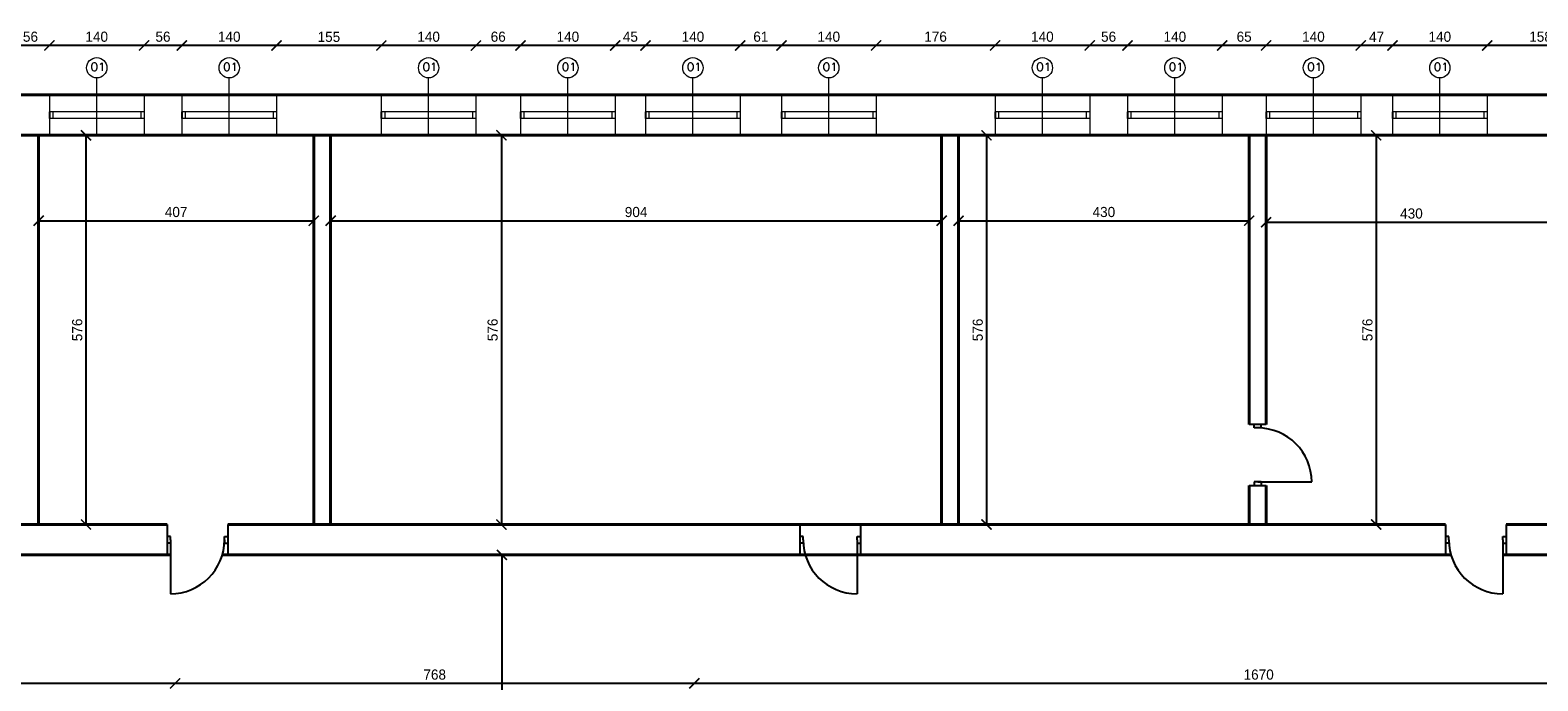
# Model space of a CAD drawing. Header units: millimetres. Extents: x 107252 to 132489, y 44218 to 60710.
# Tile 20 of 72: x 111584 to 113814, y 54998 to 55961. Entities that reach past the tile are written whole.
import ezdxf

# ---------------------------------------------------------------- set-up
doc = ezdxf.new("R2010")
doc.units = ezdxf.units.MM
for name, color, linetype, lineweight in [('cienka', 3, 'Continuous', 18), ('gruba', 1, 'Continuous', 40), ('wymiary', 252, 'Continuous', 15), ('średnia', 2, 'Continuous', 25)]:
    doc.layers.add(name, color=color, linetype=linetype, lineweight=lineweight)
doc.styles.add('ROMANS1', font='romans.shx', dxfattribs={"height": 15})
doc.styles.get("Standard").update_dxf_attribs({"font": 'GOTHIC.TTF'})
doc.dimstyles.new('secemin', dxfattribs={"dimtxt": 15, "dimasz": 15, "dimexe": 1.25, "dimexo": 0.625, "dimgap": 5, "dimtad": 1, "dimdec": 0, "dimtxsty": 'Standard', "dimblk": 'ARCHTICK', "dimcen": 0, "dimse1": 1, "dimse2": 1, "dimclrt": 256, "dimadec": 0, "dimazin": 0, "dimtfac": 1, "dimtdec": 0, "dimtmove": 0, "dimatfit": 3, "dimfxl": 1, "dimtfillclr": 250, "dimarcsym": 1})

# ---------------------------------------------------------------- blocks, each defined once
blk = doc.blocks.new('_ArchTick')
at = {"color": 0, "linetype": 'ByBlock', "const_width": 0.15}
blk.add_lwpolyline([(-0.5, -0.5), (0.5, 0.5)], dxfattribs=at)
blk = doc.blocks.new('*D171')
at = {"layer": 'Defpoints', "color": 0, "transparency": 16777216}
for p in [(112003.1, 55678.9), (111596.1, 55671.5), (112003.1, 55671.5)]:
    blk.add_point(p, dxfattribs=at)
at = {"layer": 'wymiary', "color": 0, "lineweight": -2, "transparency": 16777216}
blk.add_line((111596.1, 55678.9), (112003.1, 55678.9), dxfattribs=at)
at = {"layer": 'wymiary', "color": 0, "lineweight": -2, "transparency": 16777216, "xscale": 15, "yscale": 15, "zscale": 15, "rotation": 180}
blk.add_blockref('_ArchTick', (111596.1, 55678.9), dxfattribs=at)
at = {"layer": 'wymiary', "color": 0, "lineweight": -2, "transparency": 16777216, "xscale": 15, "yscale": 15, "zscale": 15}
blk.add_blockref('_ArchTick', (112003.1, 55678.9), dxfattribs=at)
at = {"layer": 'wymiary', "transparency": 16777216, "insert": (111799.6, 55691.7), "char_height": 15, "attachment_point": 5}
blk.add_mtext('407', dxfattribs=at)
blk = doc.blocks.new('*D172')
at = {"layer": 'Defpoints', "color": 0, "transparency": 16777216}
for p in [(112028.1, 55678.9), (112932.1, 55678.9), (112932.1, 55678.9)]:
    blk.add_point(p, dxfattribs=at)
at = {"layer": 'wymiary', "color": 0, "lineweight": -2, "transparency": 16777216}
blk.add_line((112028.1, 55678.9), (112932.1, 55678.9), dxfattribs=at)
at = {"layer": 'wymiary', "color": 0, "lineweight": -2, "transparency": 16777216, "xscale": 15, "yscale": 15, "zscale": 15, "rotation": 180}
blk.add_blockref('_ArchTick', (112028.1, 55678.9), dxfattribs=at)
at = {"layer": 'wymiary', "color": 0, "lineweight": -2, "transparency": 16777216, "xscale": 15, "yscale": 15, "zscale": 15}
blk.add_blockref('_ArchTick', (112932.1, 55678.9), dxfattribs=at)
at = {"layer": 'wymiary', "transparency": 16777216, "insert": (112480.1, 55691.7), "char_height": 15, "attachment_point": 5}
blk.add_mtext('904', dxfattribs=at)
blk = doc.blocks.new('*D173')
at = {"layer": 'Defpoints', "color": 0, "transparency": 16777216}
for p in [(112957.1, 55678.9), (113387.1, 55678.9), (113387.1, 55678.9)]:
    blk.add_point(p, dxfattribs=at)
at = {"layer": 'wymiary', "color": 0, "lineweight": -2, "transparency": 16777216}
blk.add_line((112957.1, 55678.9), (113387.1, 55678.9), dxfattribs=at)
at = {"layer": 'wymiary', "color": 0, "lineweight": -2, "transparency": 16777216, "xscale": 15, "yscale": 15, "zscale": 15, "rotation": 180}
blk.add_blockref('_ArchTick', (112957.1, 55678.9), dxfattribs=at)
at = {"layer": 'wymiary', "color": 0, "lineweight": -2, "transparency": 16777216, "xscale": 15, "yscale": 15, "zscale": 15}
blk.add_blockref('_ArchTick', (113387.1, 55678.9), dxfattribs=at)
at = {"layer": 'wymiary', "transparency": 16777216, "insert": (113172.1, 55691.7), "char_height": 15, "attachment_point": 5}
blk.add_mtext('430', dxfattribs=at)
blk = doc.blocks.new('*D174')
at = {"layer": 'Defpoints', "color": 0, "transparency": 16777216}
for p in [(113412.1, 55678.9), (113842.1, 55678.9), (113842.1, 55676.6)]:
    blk.add_point(p, dxfattribs=at)
at = {"layer": 'wymiary', "color": 0, "lineweight": -2, "transparency": 16777216}
blk.add_line((113412.1, 55676.6), (113842.1, 55676.6), dxfattribs=at)
at = {"layer": 'wymiary', "color": 0, "lineweight": -2, "transparency": 16777216, "xscale": 15, "yscale": 15, "zscale": 15, "rotation": 180}
blk.add_blockref('_ArchTick', (113412.1, 55676.6), dxfattribs=at)
at = {"layer": 'wymiary', "color": 0, "lineweight": -2, "transparency": 16777216, "xscale": 15, "yscale": 15, "zscale": 15}
blk.add_blockref('_ArchTick', (113842.1, 55676.6), dxfattribs=at)
at = {"layer": 'wymiary', "transparency": 16777216, "insert": (113627.1, 55689.5), "char_height": 15, "attachment_point": 5}
blk.add_mtext('430', dxfattribs=at)
blk = doc.blocks.new('*D179')
at = {"layer": 'Defpoints', "color": 0, "transparency": 16777216}
for p in [(111659.7, 55805.3), (111659.7, 55229.3), (111666.2, 55229.3)]:
    blk.add_point(p, dxfattribs=at)
at = {"layer": 'wymiary', "color": 0, "lineweight": -2, "transparency": 16777216}
blk.add_line((111666.2, 55805.3), (111666.2, 55229.3), dxfattribs=at)
at = {"layer": 'wymiary', "color": 0, "lineweight": -2, "transparency": 16777216, "xscale": 15, "yscale": 15, "zscale": 15}
for p, rotation in [((111666.2, 55805.3), 90), ((111666.2, 55229.3), 270)]:
    blk.add_blockref('_ArchTick', p, dxfattribs=dict(at, rotation=rotation))
at = {"layer": 'wymiary', "transparency": 16777216, "insert": (111653.3, 55517.3), "char_height": 15, "attachment_point": 5, "rotation": 90}
blk.add_mtext('576', dxfattribs=at)
blk = doc.blocks.new('*D180')
at = {"layer": 'Defpoints', "color": 0, "transparency": 16777216}
for p in [(112274.3, 55805.3), (112274.3, 55229.3), (112280.8, 55229.3)]:
    blk.add_point(p, dxfattribs=at)
at = {"layer": 'wymiary', "color": 0, "lineweight": -2, "transparency": 16777216}
blk.add_line((112280.8, 55805.3), (112280.8, 55229.3), dxfattribs=at)
at = {"layer": 'wymiary', "color": 0, "lineweight": -2, "transparency": 16777216, "xscale": 15, "yscale": 15, "zscale": 15}
for p, rotation in [((112280.8, 55805.3), 90), ((112280.8, 55229.3), 270)]:
    blk.add_blockref('_ArchTick', p, dxfattribs=dict(at, rotation=rotation))
at = {"layer": 'wymiary', "transparency": 16777216, "insert": (112267.9, 55517.3), "char_height": 15, "attachment_point": 5, "rotation": 90}
blk.add_mtext('576', dxfattribs=at)
blk = doc.blocks.new('*D181')
at = {"layer": 'Defpoints', "color": 0, "transparency": 16777216}
for p in [(112992, 55805.3), (112992, 55229.3), (112998.5, 55229.3)]:
    blk.add_point(p, dxfattribs=at)
at = {"layer": 'wymiary', "color": 0, "lineweight": -2, "transparency": 16777216}
blk.add_line((112998.5, 55805.3), (112998.5, 55229.3), dxfattribs=at)
at = {"layer": 'wymiary', "color": 0, "lineweight": -2, "transparency": 16777216, "xscale": 15, "yscale": 15, "zscale": 15}
for p, rotation in [((112998.5, 55805.3), 90), ((112998.5, 55229.3), 270)]:
    blk.add_blockref('_ArchTick', p, dxfattribs=dict(at, rotation=rotation))
at = {"layer": 'wymiary', "transparency": 16777216, "insert": (112985.6, 55517.3), "char_height": 15, "attachment_point": 5, "rotation": 90}
blk.add_mtext('576', dxfattribs=at)
blk = doc.blocks.new('*D182')
at = {"layer": 'Defpoints', "color": 0, "transparency": 16777216}
for p in [(113568.5, 55805.3), (113568.5, 55229.3), (113575, 55229.3)]:
    blk.add_point(p, dxfattribs=at)
at = {"layer": 'wymiary', "color": 0, "lineweight": -2, "transparency": 16777216}
blk.add_line((113575, 55805.3), (113575, 55229.3), dxfattribs=at)
at = {"layer": 'wymiary', "color": 0, "lineweight": -2, "transparency": 16777216, "xscale": 15, "yscale": 15, "zscale": 15}
for p, rotation in [((113575, 55805.3), 90), ((113575, 55229.3), 270)]:
    blk.add_blockref('_ArchTick', p, dxfattribs=dict(at, rotation=rotation))
at = {"layer": 'wymiary', "transparency": 16777216, "insert": (113562.1, 55517.3), "char_height": 15, "attachment_point": 5, "rotation": 90}
blk.add_mtext('576', dxfattribs=at)
blk = doc.blocks.new('*D184')
at = {"layer": 'Defpoints', "color": 0, "transparency": 16777216}
for p in [(112566.1, 54994.3), (114236.1, 54974.9), (112566.1, 54929.3)]:
    blk.add_point(p, dxfattribs=at)
at = {"layer": 'wymiary', "color": 0, "lineweight": -2, "transparency": 16777216}
blk.add_line((114236.1, 54994.3), (112566.1, 54994.3), dxfattribs=at)
at = {"layer": 'wymiary', "color": 0, "lineweight": -2, "transparency": 16777216, "xscale": 15, "yscale": 15, "zscale": 15, "rotation": 180}
blk.add_blockref('_ArchTick', (112566.1, 54994.3), dxfattribs=at)
at = {"layer": 'wymiary', "color": 0, "lineweight": -2, "transparency": 16777216, "xscale": 15, "yscale": 15, "zscale": 15}
blk.add_blockref('_ArchTick', (114236.1, 54994.3), dxfattribs=at)
at = {"layer": 'wymiary', "transparency": 16777216, "insert": (113401.1, 55007.2), "char_height": 15, "attachment_point": 5}
blk.add_mtext('1670', dxfattribs=at)
blk = doc.blocks.new('*D185')
at = {"layer": 'Defpoints', "color": 0, "transparency": 16777216}
for p in [(111798.1, 54994.3), (111798.1, 54930.3), (112566.1, 54929.3)]:
    blk.add_point(p, dxfattribs=at)
at = {"layer": 'wymiary', "color": 0, "lineweight": -2, "transparency": 16777216}
blk.add_line((112566.1, 54994.3), (111798.1, 54994.3), dxfattribs=at)
at = {"layer": 'wymiary', "color": 0, "lineweight": -2, "transparency": 16777216, "xscale": 15, "yscale": 15, "zscale": 15, "rotation": 180}
blk.add_blockref('_ArchTick', (111798.1, 54994.3), dxfattribs=at)
at = {"layer": 'wymiary', "color": 0, "lineweight": -2, "transparency": 16777216, "xscale": 15, "yscale": 15, "zscale": 15}
blk.add_blockref('_ArchTick', (112566.1, 54994.3), dxfattribs=at)
at = {"layer": 'wymiary', "transparency": 16777216, "insert": (112182.1, 55007.2), "char_height": 15, "attachment_point": 5}
blk.add_mtext('768', dxfattribs=at)
blk = doc.blocks.new('*D186')
at = {"layer": 'Defpoints', "color": 0, "transparency": 16777216}
for p in [(110718.1, 54994.3), (110718.1, 54994.3), (111798.1, 54930.3)]:
    blk.add_point(p, dxfattribs=at)
at = {"layer": 'wymiary', "color": 0, "lineweight": -2, "transparency": 16777216}
blk.add_line((111798.1, 54994.3), (110718.1, 54994.3), dxfattribs=at)
at = {"layer": 'wymiary', "color": 0, "lineweight": -2, "transparency": 16777216, "xscale": 15, "yscale": 15, "zscale": 15, "rotation": 180}
blk.add_blockref('_ArchTick', (110718.1, 54994.3), dxfattribs=at)
at = {"layer": 'wymiary', "color": 0, "lineweight": -2, "transparency": 16777216, "xscale": 15, "yscale": 15, "zscale": 15}
blk.add_blockref('_ArchTick', (111798.1, 54994.3), dxfattribs=at)
at = {"layer": 'wymiary', "transparency": 16777216, "insert": (111258.1, 55007.2), "char_height": 15, "attachment_point": 5}
blk.add_mtext('1080', dxfattribs=at)
blk = doc.blocks.new('*D189')
at = {"layer": 'Defpoints', "color": 0, "transparency": 16777216}
for p in [(112281.5, 55184.3), (112281.5, 54770.3), (112281.5, 54770.3)]:
    blk.add_point(p, dxfattribs=at)
at = {"layer": 'wymiary', "color": 0, "lineweight": -2, "transparency": 16777216}
blk.add_line((112281.5, 55184.3), (112281.5, 54770.3), dxfattribs=at)
at = {"layer": 'wymiary', "color": 0, "lineweight": -2, "transparency": 16777216, "xscale": 15, "yscale": 15, "zscale": 15}
for p, rotation in [((112281.5, 55184.3), 90), ((112281.5, 54770.3), 270)]:
    blk.add_blockref('_ArchTick', p, dxfattribs=dict(at, rotation=rotation))
at = {"layer": 'wymiary', "transparency": 16777216, "insert": (112268.8, 54953.6), "char_height": 15, "attachment_point": 5, "rotation": 90}
blk.add_mtext('414', dxfattribs=at)
blk = doc.blocks.new('*D269')
at = {"layer": 'Defpoints', "color": 0, "transparency": 16777216}
for p in [(113739.1, 55938.2), (113739.1, 55865.3), (113897.1, 55865.3)]:
    blk.add_point(p, dxfattribs=at)
at = {"layer": 'wymiary', "color": 0, "lineweight": -2, "transparency": 16777216}
blk.add_line((113897.1, 55938.2), (113739.1, 55938.2), dxfattribs=at)
at = {"layer": 'wymiary', "color": 0, "lineweight": -2, "transparency": 16777216, "xscale": 15, "yscale": 15, "zscale": 15, "rotation": 180}
blk.add_blockref('_ArchTick', (113739.1, 55938.2), dxfattribs=at)
at = {"layer": 'wymiary', "color": 0, "lineweight": -2, "transparency": 16777216, "xscale": 15, "yscale": 15, "zscale": 15}
blk.add_blockref('_ArchTick', (113897.1, 55938.2), dxfattribs=at)
at = {"layer": 'wymiary', "transparency": 16777216, "insert": (113818.1, 55951.1), "char_height": 15, "attachment_point": 5}
blk.add_mtext('158', dxfattribs=at)
blk = doc.blocks.new('*D270')
at = {"layer": 'Defpoints', "color": 0, "transparency": 16777216}
for p in [(113599.1, 55938.2), (113599.1, 55865.3), (113739.1, 55865.3)]:
    blk.add_point(p, dxfattribs=at)
at = {"layer": 'wymiary', "color": 0, "lineweight": -2, "transparency": 16777216}
blk.add_line((113739.1, 55938.2), (113599.1, 55938.2), dxfattribs=at)
at = {"layer": 'wymiary', "color": 0, "lineweight": -2, "transparency": 16777216, "xscale": 15, "yscale": 15, "zscale": 15, "rotation": 180}
blk.add_blockref('_ArchTick', (113599.1, 55938.2), dxfattribs=at)
at = {"layer": 'wymiary', "color": 0, "lineweight": -2, "transparency": 16777216, "xscale": 15, "yscale": 15, "zscale": 15}
blk.add_blockref('_ArchTick', (113739.1, 55938.2), dxfattribs=at)
at = {"layer": 'wymiary', "transparency": 16777216, "insert": (113669.1, 55951.1), "char_height": 15, "attachment_point": 5}
blk.add_mtext('140', dxfattribs=at)
blk = doc.blocks.new('*D271')
at = {"layer": 'Defpoints', "color": 0, "transparency": 16777216}
for p in [(113552.1, 55938.2), (113552.1, 55865.3), (113599.1, 55865.3)]:
    blk.add_point(p, dxfattribs=at)
at = {"layer": 'wymiary', "color": 0, "lineweight": -2, "transparency": 16777216}
blk.add_line((113599.1, 55938.2), (113552.1, 55938.2), dxfattribs=at)
at = {"layer": 'wymiary', "color": 0, "lineweight": -2, "transparency": 16777216, "xscale": 15, "yscale": 15, "zscale": 15, "rotation": 180}
blk.add_blockref('_ArchTick', (113552.1, 55938.2), dxfattribs=at)
at = {"layer": 'wymiary', "color": 0, "lineweight": -2, "transparency": 16777216, "xscale": 15, "yscale": 15, "zscale": 15}
blk.add_blockref('_ArchTick', (113599.1, 55938.2), dxfattribs=at)
at = {"layer": 'wymiary', "transparency": 16777216, "insert": (113575.6, 55951.1), "char_height": 15, "attachment_point": 5}
blk.add_mtext('47', dxfattribs=at)
blk = doc.blocks.new('*D272')
at = {"layer": 'Defpoints', "color": 0, "transparency": 16777216}
for p in [(113412.1, 55938.2), (113412.1, 55865.3), (113552.1, 55865.3)]:
    blk.add_point(p, dxfattribs=at)
at = {"layer": 'wymiary', "color": 0, "lineweight": -2, "transparency": 16777216}
blk.add_line((113552.1, 55938.2), (113412.1, 55938.2), dxfattribs=at)
at = {"layer": 'wymiary', "color": 0, "lineweight": -2, "transparency": 16777216, "xscale": 15, "yscale": 15, "zscale": 15, "rotation": 180}
blk.add_blockref('_ArchTick', (113412.1, 55938.2), dxfattribs=at)
at = {"layer": 'wymiary', "color": 0, "lineweight": -2, "transparency": 16777216, "xscale": 15, "yscale": 15, "zscale": 15}
blk.add_blockref('_ArchTick', (113552.1, 55938.2), dxfattribs=at)
at = {"layer": 'wymiary', "transparency": 16777216, "insert": (113482.1, 55951.1), "char_height": 15, "attachment_point": 5}
blk.add_mtext('140', dxfattribs=at)
blk = doc.blocks.new('*D273')
at = {"layer": 'Defpoints', "color": 0, "transparency": 16777216}
for p in [(113347.1, 55938.2), (113347.1, 55865.3), (113412.1, 55865.3)]:
    blk.add_point(p, dxfattribs=at)
at = {"layer": 'wymiary', "color": 0, "lineweight": -2, "transparency": 16777216}
blk.add_line((113412.1, 55938.2), (113347.1, 55938.2), dxfattribs=at)
at = {"layer": 'wymiary', "color": 0, "lineweight": -2, "transparency": 16777216, "xscale": 15, "yscale": 15, "zscale": 15, "rotation": 180}
blk.add_blockref('_ArchTick', (113347.1, 55938.2), dxfattribs=at)
at = {"layer": 'wymiary', "color": 0, "lineweight": -2, "transparency": 16777216, "xscale": 15, "yscale": 15, "zscale": 15}
blk.add_blockref('_ArchTick', (113412.1, 55938.2), dxfattribs=at)
at = {"layer": 'wymiary', "transparency": 16777216, "insert": (113379.6, 55951.1), "char_height": 15, "attachment_point": 5}
blk.add_mtext('65', dxfattribs=at)
blk = doc.blocks.new('*D274')
at = {"layer": 'Defpoints', "color": 0, "transparency": 16777216}
for p in [(113207.1, 55938.2), (113207.1, 55865.3), (113347.1, 55865.3)]:
    blk.add_point(p, dxfattribs=at)
at = {"layer": 'wymiary', "color": 0, "lineweight": -2, "transparency": 16777216}
blk.add_line((113347.1, 55938.2), (113207.1, 55938.2), dxfattribs=at)
at = {"layer": 'wymiary', "color": 0, "lineweight": -2, "transparency": 16777216, "xscale": 15, "yscale": 15, "zscale": 15, "rotation": 180}
blk.add_blockref('_ArchTick', (113207.1, 55938.2), dxfattribs=at)
at = {"layer": 'wymiary', "color": 0, "lineweight": -2, "transparency": 16777216, "xscale": 15, "yscale": 15, "zscale": 15}
blk.add_blockref('_ArchTick', (113347.1, 55938.2), dxfattribs=at)
at = {"layer": 'wymiary', "transparency": 16777216, "insert": (113277.1, 55951.1), "char_height": 15, "attachment_point": 5}
blk.add_mtext('140', dxfattribs=at)
blk = doc.blocks.new('*D275')
at = {"layer": 'Defpoints', "color": 0, "transparency": 16777216}
for p in [(113151.1, 55938.2), (113151.1, 55865.3), (113207.1, 55865.3)]:
    blk.add_point(p, dxfattribs=at)
at = {"layer": 'wymiary', "color": 0, "lineweight": -2, "transparency": 16777216}
blk.add_line((113207.1, 55938.2), (113151.1, 55938.2), dxfattribs=at)
at = {"layer": 'wymiary', "color": 0, "lineweight": -2, "transparency": 16777216, "xscale": 15, "yscale": 15, "zscale": 15, "rotation": 180}
blk.add_blockref('_ArchTick', (113151.1, 55938.2), dxfattribs=at)
at = {"layer": 'wymiary', "color": 0, "lineweight": -2, "transparency": 16777216, "xscale": 15, "yscale": 15, "zscale": 15}
blk.add_blockref('_ArchTick', (113207.1, 55938.2), dxfattribs=at)
at = {"layer": 'wymiary', "transparency": 16777216, "insert": (113179.1, 55951.1), "char_height": 15, "attachment_point": 5}
blk.add_mtext('56', dxfattribs=at)
blk = doc.blocks.new('*D276')
at = {"layer": 'Defpoints', "color": 0, "transparency": 16777216}
for p in [(113011.1, 55938.2), (113011.1, 55865.3), (113151.1, 55865.3)]:
    blk.add_point(p, dxfattribs=at)
at = {"layer": 'wymiary', "color": 0, "lineweight": -2, "transparency": 16777216}
blk.add_line((113151.1, 55938.2), (113011.1, 55938.2), dxfattribs=at)
at = {"layer": 'wymiary', "color": 0, "lineweight": -2, "transparency": 16777216, "xscale": 15, "yscale": 15, "zscale": 15, "rotation": 180}
blk.add_blockref('_ArchTick', (113011.1, 55938.2), dxfattribs=at)
at = {"layer": 'wymiary', "color": 0, "lineweight": -2, "transparency": 16777216, "xscale": 15, "yscale": 15, "zscale": 15}
blk.add_blockref('_ArchTick', (113151.1, 55938.2), dxfattribs=at)
at = {"layer": 'wymiary', "transparency": 16777216, "insert": (113081.1, 55951.1), "char_height": 15, "attachment_point": 5}
blk.add_mtext('140', dxfattribs=at)
blk = doc.blocks.new('*D277')
at = {"layer": 'Defpoints', "color": 0, "transparency": 16777216}
for p in [(112835.1, 55938.2), (112835.1, 55865.3), (113011.1, 55865.3)]:
    blk.add_point(p, dxfattribs=at)
at = {"layer": 'wymiary', "color": 0, "lineweight": -2, "transparency": 16777216}
blk.add_line((113011.1, 55938.2), (112835.1, 55938.2), dxfattribs=at)
at = {"layer": 'wymiary', "color": 0, "lineweight": -2, "transparency": 16777216, "xscale": 15, "yscale": 15, "zscale": 15, "rotation": 180}
blk.add_blockref('_ArchTick', (112835.1, 55938.2), dxfattribs=at)
at = {"layer": 'wymiary', "color": 0, "lineweight": -2, "transparency": 16777216, "xscale": 15, "yscale": 15, "zscale": 15}
blk.add_blockref('_ArchTick', (113011.1, 55938.2), dxfattribs=at)
at = {"layer": 'wymiary', "transparency": 16777216, "insert": (112923.1, 55951.1), "char_height": 15, "attachment_point": 5}
blk.add_mtext('176', dxfattribs=at)
blk = doc.blocks.new('*D278')
at = {"layer": 'Defpoints', "color": 0, "transparency": 16777216}
for p in [(112695.1, 55938.2), (112695.1, 55865.3), (112835.1, 55865.3)]:
    blk.add_point(p, dxfattribs=at)
at = {"layer": 'wymiary', "color": 0, "lineweight": -2, "transparency": 16777216}
blk.add_line((112835.1, 55938.2), (112695.1, 55938.2), dxfattribs=at)
at = {"layer": 'wymiary', "color": 0, "lineweight": -2, "transparency": 16777216, "xscale": 15, "yscale": 15, "zscale": 15, "rotation": 180}
blk.add_blockref('_ArchTick', (112695.1, 55938.2), dxfattribs=at)
at = {"layer": 'wymiary', "color": 0, "lineweight": -2, "transparency": 16777216, "xscale": 15, "yscale": 15, "zscale": 15}
blk.add_blockref('_ArchTick', (112835.1, 55938.2), dxfattribs=at)
at = {"layer": 'wymiary', "transparency": 16777216, "insert": (112765.1, 55951.1), "char_height": 15, "attachment_point": 5}
blk.add_mtext('140', dxfattribs=at)
blk = doc.blocks.new('*D279')
at = {"layer": 'Defpoints', "color": 0, "transparency": 16777216}
for p in [(112634.1, 55938.2), (112634.1, 55865.3), (112695.1, 55865.3)]:
    blk.add_point(p, dxfattribs=at)
at = {"layer": 'wymiary', "color": 0, "lineweight": -2, "transparency": 16777216}
blk.add_line((112695.1, 55938.2), (112634.1, 55938.2), dxfattribs=at)
at = {"layer": 'wymiary', "color": 0, "lineweight": -2, "transparency": 16777216, "xscale": 15, "yscale": 15, "zscale": 15, "rotation": 180}
blk.add_blockref('_ArchTick', (112634.1, 55938.2), dxfattribs=at)
at = {"layer": 'wymiary', "color": 0, "lineweight": -2, "transparency": 16777216, "xscale": 15, "yscale": 15, "zscale": 15}
blk.add_blockref('_ArchTick', (112695.1, 55938.2), dxfattribs=at)
at = {"layer": 'wymiary', "transparency": 16777216, "insert": (112664.6, 55951.1), "char_height": 15, "attachment_point": 5}
blk.add_mtext('61', dxfattribs=at)
blk = doc.blocks.new('*D280')
at = {"layer": 'Defpoints', "color": 0, "transparency": 16777216}
for p in [(112494.1, 55938.2), (112494.1, 55865.3), (112634.1, 55865.3)]:
    blk.add_point(p, dxfattribs=at)
at = {"layer": 'wymiary', "color": 0, "lineweight": -2, "transparency": 16777216}
blk.add_line((112634.1, 55938.2), (112494.1, 55938.2), dxfattribs=at)
at = {"layer": 'wymiary', "color": 0, "lineweight": -2, "transparency": 16777216, "xscale": 15, "yscale": 15, "zscale": 15, "rotation": 180}
blk.add_blockref('_ArchTick', (112494.1, 55938.2), dxfattribs=at)
at = {"layer": 'wymiary', "color": 0, "lineweight": -2, "transparency": 16777216, "xscale": 15, "yscale": 15, "zscale": 15}
blk.add_blockref('_ArchTick', (112634.1, 55938.2), dxfattribs=at)
at = {"layer": 'wymiary', "transparency": 16777216, "insert": (112564.1, 55951.1), "char_height": 15, "attachment_point": 5}
blk.add_mtext('140', dxfattribs=at)
blk = doc.blocks.new('*D281')
at = {"layer": 'Defpoints', "color": 0, "transparency": 16777216}
for p in [(112449.1, 55938.2), (112449.1, 55865.3), (112494.1, 55865.3)]:
    blk.add_point(p, dxfattribs=at)
at = {"layer": 'wymiary', "color": 0, "lineweight": -2, "transparency": 16777216}
blk.add_line((112494.1, 55938.2), (112449.1, 55938.2), dxfattribs=at)
at = {"layer": 'wymiary', "color": 0, "lineweight": -2, "transparency": 16777216, "xscale": 15, "yscale": 15, "zscale": 15, "rotation": 180}
blk.add_blockref('_ArchTick', (112449.1, 55938.2), dxfattribs=at)
at = {"layer": 'wymiary', "color": 0, "lineweight": -2, "transparency": 16777216, "xscale": 15, "yscale": 15, "zscale": 15}
blk.add_blockref('_ArchTick', (112494.1, 55938.2), dxfattribs=at)
at = {"layer": 'wymiary', "transparency": 16777216, "insert": (112471.6, 55951.1), "char_height": 15, "attachment_point": 5}
blk.add_mtext('45', dxfattribs=at)
blk = doc.blocks.new('*D282')
at = {"layer": 'Defpoints', "color": 0, "transparency": 16777216}
for p in [(112309.1, 55938.2), (112309.1, 55865.3), (112449.1, 55865.3)]:
    blk.add_point(p, dxfattribs=at)
at = {"layer": 'wymiary', "color": 0, "lineweight": -2, "transparency": 16777216}
blk.add_line((112449.1, 55938.2), (112309.1, 55938.2), dxfattribs=at)
at = {"layer": 'wymiary', "color": 0, "lineweight": -2, "transparency": 16777216, "xscale": 15, "yscale": 15, "zscale": 15, "rotation": 180}
blk.add_blockref('_ArchTick', (112309.1, 55938.2), dxfattribs=at)
at = {"layer": 'wymiary', "color": 0, "lineweight": -2, "transparency": 16777216, "xscale": 15, "yscale": 15, "zscale": 15}
blk.add_blockref('_ArchTick', (112449.1, 55938.2), dxfattribs=at)
at = {"layer": 'wymiary', "transparency": 16777216, "insert": (112379.1, 55951.1), "char_height": 15, "attachment_point": 5}
blk.add_mtext('140', dxfattribs=at)
blk = doc.blocks.new('*D283')
at = {"layer": 'Defpoints', "color": 0, "transparency": 16777216}
for p in [(112243.1, 55938.2), (112243.1, 55865.3), (112309.1, 55865.3)]:
    blk.add_point(p, dxfattribs=at)
at = {"layer": 'wymiary', "color": 0, "lineweight": -2, "transparency": 16777216}
blk.add_line((112309.1, 55938.2), (112243.1, 55938.2), dxfattribs=at)
at = {"layer": 'wymiary', "color": 0, "lineweight": -2, "transparency": 16777216, "xscale": 15, "yscale": 15, "zscale": 15, "rotation": 180}
blk.add_blockref('_ArchTick', (112243.1, 55938.2), dxfattribs=at)
at = {"layer": 'wymiary', "color": 0, "lineweight": -2, "transparency": 16777216, "xscale": 15, "yscale": 15, "zscale": 15}
blk.add_blockref('_ArchTick', (112309.1, 55938.2), dxfattribs=at)
at = {"layer": 'wymiary', "transparency": 16777216, "insert": (112276.1, 55951.1), "char_height": 15, "attachment_point": 5}
blk.add_mtext('66', dxfattribs=at)
blk = doc.blocks.new('*D284')
at = {"layer": 'Defpoints', "color": 0, "transparency": 16777216}
for p in [(112103.1, 55938.2), (112103.1, 55865.3), (112243.1, 55865.3)]:
    blk.add_point(p, dxfattribs=at)
at = {"layer": 'wymiary', "color": 0, "lineweight": -2, "transparency": 16777216}
blk.add_line((112243.1, 55938.2), (112103.1, 55938.2), dxfattribs=at)
at = {"layer": 'wymiary', "color": 0, "lineweight": -2, "transparency": 16777216, "xscale": 15, "yscale": 15, "zscale": 15, "rotation": 180}
blk.add_blockref('_ArchTick', (112103.1, 55938.2), dxfattribs=at)
at = {"layer": 'wymiary', "color": 0, "lineweight": -2, "transparency": 16777216, "xscale": 15, "yscale": 15, "zscale": 15}
blk.add_blockref('_ArchTick', (112243.1, 55938.2), dxfattribs=at)
at = {"layer": 'wymiary', "transparency": 16777216, "insert": (112173.1, 55951.1), "char_height": 15, "attachment_point": 5}
blk.add_mtext('140', dxfattribs=at)
blk = doc.blocks.new('*D285')
at = {"layer": 'Defpoints', "color": 0, "transparency": 16777216}
for p in [(111948.1, 55938.2), (111948.1, 55865.3), (112103.1, 55865.3)]:
    blk.add_point(p, dxfattribs=at)
at = {"layer": 'wymiary', "color": 0, "lineweight": -2, "transparency": 16777216}
blk.add_line((112103.1, 55938.2), (111948.1, 55938.2), dxfattribs=at)
at = {"layer": 'wymiary', "color": 0, "lineweight": -2, "transparency": 16777216, "xscale": 15, "yscale": 15, "zscale": 15, "rotation": 180}
blk.add_blockref('_ArchTick', (111948.1, 55938.2), dxfattribs=at)
at = {"layer": 'wymiary', "color": 0, "lineweight": -2, "transparency": 16777216, "xscale": 15, "yscale": 15, "zscale": 15}
blk.add_blockref('_ArchTick', (112103.1, 55938.2), dxfattribs=at)
at = {"layer": 'wymiary', "transparency": 16777216, "insert": (112025.6, 55950.9), "char_height": 15, "attachment_point": 5}
blk.add_mtext('155', dxfattribs=at)
blk = doc.blocks.new('*D286')
at = {"layer": 'Defpoints', "color": 0, "transparency": 16777216}
for p in [(111808.1, 55938.2), (111808.1, 55865.3), (111948.1, 55865.3)]:
    blk.add_point(p, dxfattribs=at)
at = {"layer": 'wymiary', "color": 0, "lineweight": -2, "transparency": 16777216}
blk.add_line((111948.1, 55938.2), (111808.1, 55938.2), dxfattribs=at)
at = {"layer": 'wymiary', "color": 0, "lineweight": -2, "transparency": 16777216, "xscale": 15, "yscale": 15, "zscale": 15, "rotation": 180}
blk.add_blockref('_ArchTick', (111808.1, 55938.2), dxfattribs=at)
at = {"layer": 'wymiary', "color": 0, "lineweight": -2, "transparency": 16777216, "xscale": 15, "yscale": 15, "zscale": 15}
blk.add_blockref('_ArchTick', (111948.1, 55938.2), dxfattribs=at)
at = {"layer": 'wymiary', "transparency": 16777216, "insert": (111878.1, 55951.1), "char_height": 15, "attachment_point": 5}
blk.add_mtext('140', dxfattribs=at)
blk = doc.blocks.new('*D287')
at = {"layer": 'Defpoints', "color": 0, "transparency": 16777216}
for p in [(111752.1, 55938.2), (111752.1, 55865.3), (111808.1, 55865.3)]:
    blk.add_point(p, dxfattribs=at)
at = {"layer": 'wymiary', "color": 0, "lineweight": -2, "transparency": 16777216}
blk.add_line((111808.1, 55938.2), (111752.1, 55938.2), dxfattribs=at)
at = {"layer": 'wymiary', "color": 0, "lineweight": -2, "transparency": 16777216, "xscale": 15, "yscale": 15, "zscale": 15, "rotation": 180}
blk.add_blockref('_ArchTick', (111752.1, 55938.2), dxfattribs=at)
at = {"layer": 'wymiary', "color": 0, "lineweight": -2, "transparency": 16777216, "xscale": 15, "yscale": 15, "zscale": 15}
blk.add_blockref('_ArchTick', (111808.1, 55938.2), dxfattribs=at)
at = {"layer": 'wymiary', "transparency": 16777216, "insert": (111780.1, 55951.1), "char_height": 15, "attachment_point": 5}
blk.add_mtext('56', dxfattribs=at)
blk = doc.blocks.new('*D288')
at = {"layer": 'Defpoints', "color": 0, "transparency": 16777216}
for p in [(111612.1, 55938.2), (111612.1, 55865.3), (111752.1, 55865.3)]:
    blk.add_point(p, dxfattribs=at)
at = {"layer": 'wymiary', "color": 0, "lineweight": -2, "transparency": 16777216}
blk.add_line((111752.1, 55938.2), (111612.1, 55938.2), dxfattribs=at)
at = {"layer": 'wymiary', "color": 0, "lineweight": -2, "transparency": 16777216, "xscale": 15, "yscale": 15, "zscale": 15, "rotation": 180}
blk.add_blockref('_ArchTick', (111612.1, 55938.2), dxfattribs=at)
at = {"layer": 'wymiary', "color": 0, "lineweight": -2, "transparency": 16777216, "xscale": 15, "yscale": 15, "zscale": 15}
blk.add_blockref('_ArchTick', (111752.1, 55938.2), dxfattribs=at)
at = {"layer": 'wymiary', "transparency": 16777216, "insert": (111682.1, 55951.1), "char_height": 15, "attachment_point": 5}
blk.add_mtext('140', dxfattribs=at)
blk = doc.blocks.new('*D289')
at = {"layer": 'Defpoints', "color": 0, "transparency": 16777216}
for p in [(111556.1, 55938.2), (111556.1, 55865.3), (111612.1, 55865.3)]:
    blk.add_point(p, dxfattribs=at)
at = {"layer": 'wymiary', "color": 0, "lineweight": -2, "transparency": 16777216}
blk.add_line((111612.1, 55938.2), (111556.1, 55938.2), dxfattribs=at)
at = {"layer": 'wymiary', "color": 0, "lineweight": -2, "transparency": 16777216, "xscale": 15, "yscale": 15, "zscale": 15, "rotation": 180}
blk.add_blockref('_ArchTick', (111556.1, 55938.2), dxfattribs=at)
at = {"layer": 'wymiary', "color": 0, "lineweight": -2, "transparency": 16777216, "xscale": 15, "yscale": 15, "zscale": 15}
blk.add_blockref('_ArchTick', (111612.1, 55938.2), dxfattribs=at)
at = {"layer": 'wymiary', "transparency": 16777216, "insert": (111584.1, 55951.1), "char_height": 15, "attachment_point": 5}
blk.add_mtext('56', dxfattribs=at)
blk = doc.blocks.new('*D306')
at = {"layer": 'Defpoints', "color": 0, "transparency": 16777216}
for p in [(114800.1, 55865.3), (114956.3, 55865.3), (113201.1, 54869.3)]:
    blk.add_point(p, dxfattribs=at)
at = {"layer": 'wymiary', "color": 0, "lineweight": -2, "transparency": 16777216}
blk.add_line((114956.3, 54869.3), (114956.3, 55865.3), dxfattribs=at)
at = {"layer": 'wymiary', "color": 0, "lineweight": -2, "transparency": 16777216, "xscale": 15, "yscale": 15, "zscale": 15}
for p, rotation in [((114956.3, 55865.3), 90), ((114956.3, 54869.3), 270)]:
    blk.add_blockref('_ArchTick', p, dxfattribs=dict(at, rotation=rotation))
at = {"layer": 'wymiary', "transparency": 16777216, "insert": (114943.4, 55367.3), "char_height": 15, "attachment_point": 5, "rotation": 90}
blk.add_mtext('996', dxfattribs=at)

msp = doc.modelspace()

# ---------------------------------------------------------------- linework, layer by layer
at = {"layer": 'cienka'}
for p, q in [((111682.117, 55805.258), (111682.117, 55890.258)), ((111878.117, 55805.258), (111878.117, 55890.258)), ((112173.117, 55805.258), (112173.117, 55890.258)), ((112379.117, 55805.258), (112379.117, 55890.258)), ((112564.117, 55805.258), (112564.117, 55890.258)), ((112765.117, 55805.258), (112765.117, 55890.258)), ((113081.117, 55805.258), (113081.117, 55890.258)), ((113277.117, 55805.258), (113277.117, 55890.258)), ((113482.117, 55805.258), (113482.117, 55890.258)), ((113669.117, 55805.258), (113669.117, 55890.258)), ((111612.117, 55865.258), (111612.117, 55805.258)), ((111752.117, 55865.258), (111752.117, 55805.258)), ((111808.117, 55865.258), (111808.117, 55805.258)), ((111948.117, 55865.258), (111948.117, 55805.258)), ((112103.117, 55865.258), (112103.117, 55805.258)), ((112243.117, 55865.258), (112243.117, 55805.258)), ((112309.117, 55865.258), (112309.117, 55805.258)), ((112449.117, 55865.258), (112449.117, 55805.258)), ((112494.117, 55865.258), (112494.117, 55805.258)), ((112634.117, 55865.258), (112634.117, 55805.258)), ((112695.117, 55865.258), (112695.117, 55805.258)), ((112835.117, 55865.258), (112835.117, 55805.258)), ((113011.117, 55865.258), (113011.117, 55805.258)), ((113151.117, 55865.258), (113151.117, 55805.258)), ((113207.117, 55865.258), (113207.117, 55805.258)), ((113347.117, 55865.258), (113347.117, 55805.258)), ((113412.117, 55865.258), (113412.117, 55805.258)), ((113552.117, 55865.258), (113552.117, 55805.258)), ((113599.117, 55865.258), (113599.117, 55805.258)), ((113739.117, 55865.258), (113739.117, 55805.258)), ((111752.117, 55840.258), (111612.117, 55840.258)), ((111752.117, 55830.258), (111612.117, 55830.258)), ((111617.117, 55840.258), (111617.117, 55830.258)), ((111747.117, 55840.258), (111747.117, 55830.258)), ((111948.117, 55840.258), (111808.117, 55840.258)), ((111948.117, 55830.258), (111808.117, 55830.258)), ((111813.117, 55840.258), (111813.117, 55830.258)), ((111943.117, 55840.258), (111943.117, 55830.258)), ((112243.117, 55840.258), (112103.117, 55840.258)), ((112243.117, 55830.258), (112103.117, 55830.258)), ((112108.117, 55840.258), (112108.117, 55830.258)), ((112238.117, 55840.258), (112238.117, 55830.258)), ((112449.117, 55840.258), (112309.117, 55840.258)), ((112449.117, 55830.258), (112309.117, 55830.258)), ((112314.117, 55840.258), (112314.117, 55830.258)), ((112444.117, 55840.258), (112444.117, 55830.258)), ((112634.117, 55840.258), (112494.117, 55840.258)), ((112634.117, 55830.258), (112494.117, 55830.258)), ((112499.117, 55840.258), (112499.117, 55830.258)), ((112629.117, 55840.258), (112629.117, 55830.258)), ((112835.117, 55840.258), (112695.117, 55840.258)), ((112835.117, 55830.258), (112695.117, 55830.258)), ((112700.117, 55840.258), (112700.117, 55830.258)), ((112830.117, 55840.258), (112830.117, 55830.258)), ((113151.117, 55840.258), (113011.117, 55840.258)), ((113151.117, 55830.258), (113011.117, 55830.258)), ((113016.117, 55840.258), (113016.117, 55830.258)), ((113146.117, 55840.258), (113146.117, 55830.258)), ((113347.117, 55840.258), (113207.117, 55840.258)), ((113347.117, 55830.258), (113207.117, 55830.258)), ((113212.117, 55840.258), (113212.117, 55830.258)), ((113342.117, 55840.258), (113342.117, 55830.258)), ((113552.117, 55840.258), (113412.117, 55840.258)), ((113552.117, 55830.258), (113412.117, 55830.258)), ((113417.117, 55840.258), (113417.117, 55830.258)), ((113547.117, 55840.258), (113547.117, 55830.258)), ((113739.117, 55840.258), (113599.117, 55840.258)), ((113739.117, 55830.258), (113599.117, 55830.258)), ((113604.117, 55840.258), (113604.117, 55830.258)), ((113734.117, 55840.258), (113734.117, 55830.258))]:
    msp.add_line(p, q, dxfattribs=at)
for centre in [(111682.117, 55905.258), (111878.117, 55905.258), (112173.117, 55905.258), (112379.117, 55905.258), (112564.117, 55905.258), (112765.117, 55905.258), (113081.117, 55905.258), (113277.117, 55905.258), (113482.117, 55905.258), (113669.117, 55905.258)]:
    msp.add_circle(centre, 15, dxfattribs=at)
at = {"layer": 'gruba'}
for p, q in [((110153.117, 55865.258), (114800.117, 55865.258)), ((114251.117, 55805.258), (111351.117, 55805.258)), ((111596.117, 55805.258), (111596.117, 55229.258)), ((112003.117, 55805.258), (112003.117, 55229.258)), ((112028.117, 55805.258), (112028.117, 55229.258)), ((112932.117, 55805.258), (112932.117, 55229.258)), ((112957.117, 55805.258), (112957.117, 55229.258)), ((113387.117, 55805.258), (113387.117, 55377.258)), ((113412.117, 55805.258), (113412.117, 55377.258)), ((113387.117, 55287.258), (113387.117, 55229.258)), ((113412.117, 55287.258), (113412.117, 55229.258)), ((111786.117, 55229.258), (111294.117, 55229.258)), ((113677.339, 55229.258), (111876.117, 55229.258)), ((114001.117, 55229.258), (113767.339, 55229.258)), ((111791.117, 55184.258), (111285.887, 55184.258)), ((113685.569, 55184.258), (111867.887, 55184.258)), ((114001.117, 55184.258), (113762.339, 55184.258))]:
    msp.add_line(p, q, dxfattribs=at)
at = {"layer": 'średnia'}
for p, q in [((111612.117, 55840.258), (111612.117, 55830.258)), ((111808.117, 55840.258), (111808.117, 55830.258)), ((112103.117, 55840.258), (112103.117, 55830.258)), ((112309.117, 55840.258), (112309.117, 55830.258)), ((112494.117, 55840.258), (112494.117, 55830.258)), ((112695.117, 55840.258), (112695.117, 55830.258)), ((113011.117, 55840.258), (113011.117, 55830.258)), ((113207.117, 55840.258), (113207.117, 55830.258)), ((113412.117, 55840.258), (113412.117, 55830.258)), ((113599.117, 55840.258), (113599.117, 55830.258)), ((113412.117, 55377.258), (113387.117, 55377.258)), ((113394.617, 55372.258), (113394.617, 55377.258)), ((113404.617, 55372.258), (113394.617, 55372.258)), ((113404.617, 55372.258), (113404.617, 55377.258)), ((113387.117, 55287.258), (113412.117, 55287.258)), ((113404.617, 55292.258), (113394.617, 55292.258)), ((113394.617, 55292.258), (113394.617, 55287.258)), ((113399.617, 55292.258), (113479.617, 55292.258)), ((113404.617, 55292.258), (113404.617, 55287.258)), ((111786.117, 55229.258), (111786.117, 55184.258)), ((111876.117, 55229.258), (111876.117, 55184.258)), ((112722.117, 55229.258), (112722.117, 55184.258)), ((112812.117, 55229.258), (112812.117, 55184.258)), ((113677.339, 55229.258), (113677.339, 55184.258)), ((113767.339, 55229.258), (113767.339, 55184.258)), ((111791.117, 55211.758), (111786.117, 55211.758)), ((111791.117, 55206.758), (111791.117, 55211.758)), ((111791.117, 55206.758), (111791.117, 55201.758)), ((111791.117, 55206.758), (111791.117, 55126.758)), ((111871.117, 55206.758), (111871.117, 55211.758)), ((111871.117, 55211.758), (111876.117, 55211.758)), ((111871.117, 55206.758), (111871.117, 55201.758)), ((112727.117, 55211.758), (112722.117, 55211.758)), ((112727.117, 55206.758), (112727.117, 55211.758)), ((112727.117, 55206.758), (112727.117, 55201.758)), ((112807.117, 55206.758), (112807.117, 55211.758)), ((112807.117, 55211.758), (112812.117, 55211.758)), ((112807.117, 55206.758), (112807.117, 55201.758)), ((112807.117, 55206.758), (112807.117, 55126.758)), ((113682.339, 55211.758), (113677.339, 55211.758)), ((113682.339, 55206.758), (113682.339, 55211.758)), ((113682.339, 55206.758), (113682.339, 55201.758)), ((113762.339, 55206.758), (113762.339, 55211.758)), ((113762.339, 55211.758), (113767.339, 55211.758)), ((113762.339, 55206.758), (113762.339, 55201.758)), ((113762.339, 55206.758), (113762.339, 55126.758)), ((111791.117, 55201.758), (111786.117, 55201.758)), ((111871.117, 55201.758), (111876.117, 55201.758)), ((112727.117, 55201.758), (112722.117, 55201.758)), ((112807.117, 55201.758), (112812.117, 55201.758)), ((113682.339, 55201.758), (113677.339, 55201.758)), ((113762.339, 55201.758), (113767.339, 55201.758))]:
    msp.add_line(p, q, dxfattribs=at)
for centre, start, end in [((113399.617, 55292.258), 0, 90), ((111791.117, 55206.758), 270, 0), ((112807.117, 55206.758), 180, 270), ((113762.339, 55206.758), 180, 270)]:
    msp.add_arc(centre, 80, start, end, dxfattribs=at)

# ---------------------------------------------------------------- texts
at = {"layer": 'cienka', "char_height": 12, "width": 362.40331, "attachment_point": 1, "style": 'ROMANS1'}
for insert in [(111672.983, 55912.549), (111868.983, 55912.549), (112163.983, 55912.549), (112369.983, 55912.549), (112554.983, 55912.549), (112755.983, 55912.549), (113071.983, 55912.549), (113267.983, 55912.549), (113472.983, 55912.549), (113659.983, 55912.549)]:
    msp.add_mtext('O1', dxfattribs=dict(at, insert=insert))

# ---------------------------------------------------------------- dimensions: what is measured, and where the dimension line sits
at = {"layer": 'wymiary'}
for base, p1, p2, picture, middle in [((111556.117, 55938.174), (111612.117, 55865.258), (111556.117, 55865.258), '*D289', (111584.117, 55951.051)), ((111612.117, 55938.174), (111752.117, 55865.258), (111612.117, 55865.258), '*D288', (111682.117, 55951.051)), ((111752.117, 55938.174), (111808.117, 55865.258), (111752.117, 55865.258), '*D287', (111780.117, 55951.051)), ((111808.117, 55938.174), (111948.117, 55865.258), (111808.117, 55865.258), '*D286', (111878.117, 55951.051)), ((111948.117, 55938.174), (112103.117, 55865.258), (111948.117, 55865.258), '*D285', (112025.617, 55950.863)), ((112103.117, 55938.174), (112243.117, 55865.258), (112103.117, 55865.258), '*D284', (112173.117, 55951.051)), ((112243.117, 55938.174), (112309.117, 55865.258), (112243.117, 55865.258), '*D283', (112276.117, 55951.051)), ((112309.117, 55938.174), (112449.117, 55865.258), (112309.117, 55865.258), '*D282', (112379.117, 55951.051)), ((112449.117, 55938.174), (112494.117, 55865.258), (112449.117, 55865.258), '*D281', (112471.617, 55951.051)), ((112494.117, 55938.174), (112634.117, 55865.258), (112494.117, 55865.258), '*D280', (112564.117, 55951.051)), ((112634.117, 55938.174), (112695.117, 55865.258), (112634.117, 55865.258), '*D279', (112664.617, 55951.051)), ((112695.117, 55938.174), (112835.117, 55865.258), (112695.117, 55865.258), '*D278', (112765.117, 55951.051)), ((112835.117, 55938.174), (113011.117, 55865.258), (112835.117, 55865.258), '*D277', (112923.117, 55951.051)), ((113011.117, 55938.174), (113151.117, 55865.258), (113011.117, 55865.258), '*D276', (113081.117, 55951.051)), ((113151.117, 55938.174), (113207.117, 55865.258), (113151.117, 55865.258), '*D275', (113179.117, 55951.051)), ((113207.117, 55938.174), (113347.117, 55865.258), (113207.117, 55865.258), '*D274', (113277.117, 55951.051)), ((113347.117, 55938.174), (113412.117, 55865.258), (113347.117, 55865.258), '*D273', (113379.617, 55951.051)), ((113412.117, 55938.174), (113552.117, 55865.258), (113412.117, 55865.258), '*D272', (113482.117, 55951.051)), ((113552.117, 55938.174), (113599.117, 55865.258), (113552.117, 55865.258), '*D271', (113575.617, 55951.051)), ((113599.117, 55938.174), (113739.117, 55865.258), (113599.117, 55865.258), '*D270', (113669.117, 55951.051)), ((113739.117, 55938.174), (113897.117, 55865.258), (113739.117, 55865.258), '*D269', (113818.117, 55951.051)), ((110718.117, 54994.274), (111798.117, 54930.258), (110718.117, 54994.274), '*D186', (111258.117, 55007.151)), ((111798.117, 54994.274), (112566.117, 54929.258), (111798.117, 54930.258), '*D185', (112182.117, 55007.151))]:
    dim = msp.add_linear_dim(base=base, p1=p1, p2=p2, dimstyle='secemin', override={"dimtmove": 1}, dxfattribs=at)
    dim.commit()
    dim.dimension.update_dxf_attribs({"geometry": picture, "text_midpoint": middle})
dim = msp.add_linear_dim(base=(114956.275, 55865.258), p1=(113201.117, 54869.258), p2=(114800.117, 55865.258), angle=90, dimstyle='secemin', override={"dimtmove": 1}, dxfattribs=at)
dim.commit()
dim.dimension.update_dxf_attribs({"geometry": '*D306', "text_midpoint": (114943.397, 55367.258)})
for base, p1, p2, picture, middle in [((111666.212, 55229.258), (111659.721, 55805.258), (111659.721, 55229.258), '*D179', (111653.335, 55517.258)), ((112280.789, 55229.258), (112274.297, 55805.258), (112274.297, 55229.258), '*D180', (112267.911, 55517.258)), ((112998.483, 55229.258), (112991.992, 55805.258), (112991.992, 55229.258), '*D181', (112985.606, 55517.258)), ((113574.982, 55229.258), (113568.491, 55805.258), (113568.491, 55229.258), '*D182', (113562.105, 55517.258))]:
    dim = msp.add_linear_dim(base=base, p1=p1, p2=p2, angle=90, dimstyle='secemin', dxfattribs=at)
    dim.commit()
    dim.dimension.update_dxf_attribs({"geometry": picture, "text_midpoint": middle})
for base, p1, p2, picture, middle in [((112003.117, 55678.87), (111596.117, 55671.468), (112003.117, 55671.468), '*D171', (111799.617, 55691.747)), ((112932.117, 55678.87), (112028.117, 55678.87), (112932.117, 55678.87), '*D172', (112480.117, 55691.747)), ((113387.117, 55678.87), (112957.117, 55678.87), (113387.117, 55678.87), '*D173', (113172.117, 55691.747)), ((113842.117, 55676.605), (113412.117, 55678.87), (113842.117, 55678.87), '*D174', (113627.117, 55689.482)), ((112566.117, 54994.274), (114236.117, 54974.908), (112566.117, 54929.258), '*D184', (113401.117, 55007.151))]:
    dim = msp.add_linear_dim(base=base, p1=p1, p2=p2, dimstyle='secemin', dxfattribs=at)
    dim.commit()
    dim.dimension.update_dxf_attribs({"geometry": picture, "text_midpoint": middle})
dim = msp.add_linear_dim(base=(112281.536, 54770.258), p1=(112281.536, 55184.258), p2=(112281.536, 54770.258), angle=90, dimstyle='secemin', dxfattribs=at)
dim.commit()
dim.dimension.update_dxf_attribs({"geometry": '*D189', "text_midpoint": (112281.536, 54953.632), "dimtype": 160})

doc.saveas('drawing.dxf')
